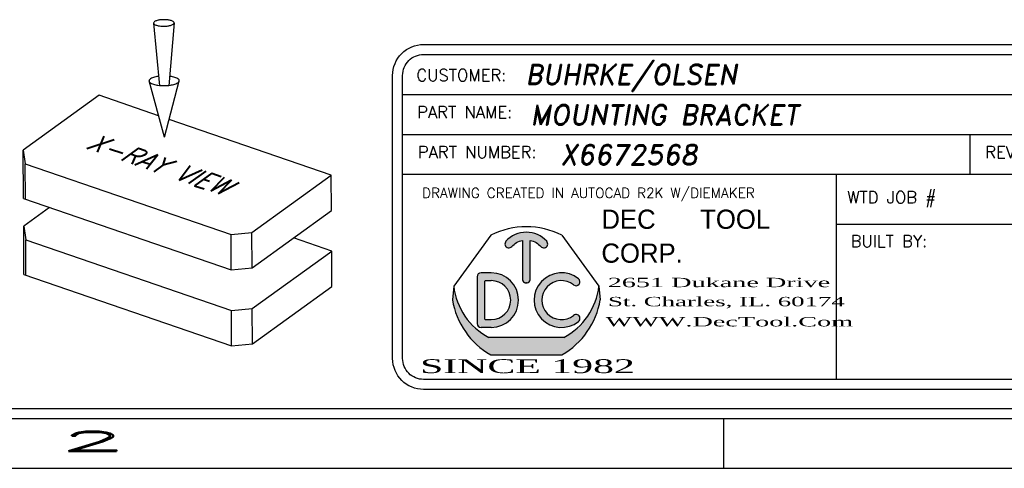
# Model space of a CAD drawing. Header units: inches. Extents: x 1687 to 2505, y -239 to -56.
# Tile 192 of 256: x 1855.67 to 1860.59, y -92.46 to -90.22. Entities that reach past the tile are written whole.
import ezdxf
from ezdxf.enums import TextEntityAlignment as Align

# ---------------------------------------------------------------- set-up
doc = ezdxf.new("R2010")
doc.units = ezdxf.units.IN
doc.header["$LTSCALE"] = 0.5
doc.header["$MEASUREMENT"] = 0
for name, color, linetype in [('BORDER', 7, 'Continuous'), ('DSS-M-S', 53, 'Continuous'), ('DST-M-S', 53, 'Continuous'), ('SID-M-D', 42, 'Continuous'), ('SID-M-S', 105, 'Continuous')]:
    doc.layers.add(name, color=color, linetype=linetype)
doc.styles.add('DARREN', font='dutchi.ttf')
doc.styles.add('PTI', font='romand.shx', dxfattribs={"oblique": 10})
doc.styles.add('R', font='ROMAND.SHX')
doc.styles.add('ROMANS', font='ROMANS.shx', dxfattribs={"height": 0.125})
doc.styles.add('S', font='romans.shx')
doc.styles.add('TITTLE', font='vinet.ttf')

# ---------------------------------------------------------------- blocks, each defined once
blk = doc.blocks.new('*U43')
at = {"layer": 'SID-M-S'}
for p, q in [((-34.00000000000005, -0.2500000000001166), (-1.13242748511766e-14, -0.2499999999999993)), ((-34.00000000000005, -0.3000000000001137), (-1.13242748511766e-14, -0.3)), ((-4.999999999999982, -0.300000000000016), (-4.999999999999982, -0.5500000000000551)), ((-34.00000000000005, -0.550000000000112), (2.886579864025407e-15, -0.55))]:
    blk.add_line(p, q, dxfattribs=at)
at = {"layer": 'SID-M-D', "style": 'R', "width": 4}
blk.add_text('2', height=0.09999999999, dxfattribs=at).set_placement((-8.327455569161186, -0.4642842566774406))
blk = doc.blocks.new('JM_TITTLE_BOX_SID')
at = {"layer": 'SID-M-S'}
h = blk.add_hatch(color=5, dxfattribs=at)
edge = h.paths.add_edge_path()
edge.add_arc((-5.986244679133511, 0.4950859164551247), 0.09767006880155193, 101.536958, 138.1897)
edge.add_arc((-6.073603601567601, 0.5732219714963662), 0.01953401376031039, 138.1897, 318.1897, ccw=False)
edge.add_arc((-5.986244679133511, 0.4950859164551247), 0.1367380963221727, 41.810299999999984, 138.1897, ccw=False)
edge.add_arc((-5.898875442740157, 0.5732104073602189), 0.01953401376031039, -138.1439400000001, 41.85608500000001, ccw=False)
edge.add_arc((-5.986244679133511, 0.4950859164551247), 0.09767006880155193, 41.791991, 78.46304)
edge.add_line((-5.966710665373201, 0.5907825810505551), (-5.966710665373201, 0.3974164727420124))
edge.add_arc((-5.986244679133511, 0.3974139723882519), 0.01953401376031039, -180.0073369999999, 0.0073369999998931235, ccw=False)
edge.add_line((-6.005778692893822, 0.3974164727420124), (-6.005778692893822, 0.5907825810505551))
h = blk.add_hatch(color=5, dxfattribs=at)
h.paths.add_polyline_path([(-6.162050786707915, 0.4286702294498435), (-6.212839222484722, 0.4286702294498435, 0.4142135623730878), (-6.232373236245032, 0.4091362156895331), (-6.232373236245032, 0.1747280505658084, 0.4142135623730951), (-6.212839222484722, 0.155194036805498), (-6.162050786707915, 0.155194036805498, 1)])
h.paths.add_polyline_path([(-6.162050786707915, 0.1942620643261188), (-6.190179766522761, 0.1942620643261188, -0.4142135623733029), (-6.193305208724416, 0.1973875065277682), (-6.193305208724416, 0.3864767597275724, -0.4142135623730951), (-6.190179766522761, 0.3896022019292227), (-6.162050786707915, 0.3896022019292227, -1)], flags=16)
for color, points in [(5, [(-5.725074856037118, 0.3987513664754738, 2.079481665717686), (-5.725054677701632, 0.1851290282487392, 0.9974867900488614), (-5.749474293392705, 0.2156248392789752, -2.078486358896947), (-5.749497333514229, 0.3682578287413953, 0.9974776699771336)]), (44, [(-5.616542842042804, 0.293125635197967), (-5.622835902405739, 0.3623491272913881), (-5.622835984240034, 0.3623492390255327, -0.2467035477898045), (-5.799307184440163, 0.1044056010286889), (-6.173182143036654, 0.1044056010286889, -0.2467035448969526), (-6.349653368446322, 0.3623492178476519), (-6.349653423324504, 0.3623491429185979), (-6.355946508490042, 0.2931255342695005, 0.2250527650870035), (-6.164615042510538, 0.01845576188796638), (-5.807874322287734, 0.01845577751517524, 0.2250528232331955)])]:
    blk.add_hatch(color=color, dxfattribs=at).paths.add_polyline_path(points)
for p, q in [((-6.604933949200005, 1.32165344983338), (0.1049989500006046, 1.32165344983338)), ((-6.604933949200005, 1.121655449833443), (0.1049989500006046, 1.121655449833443)), ((-3.766880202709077, 0.9216574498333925), (-3.766880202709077, 1.121655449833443)), ((-6.604933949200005, 0.9216574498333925), (0.1049989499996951, 0.9216574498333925)), ((-4.43498749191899, -0.1049989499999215), (-4.43498749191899, 0.9216574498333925)), ((-4.43498749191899, 0.6716599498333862), (0.1049989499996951, 0.6716599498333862)), ((-6.232373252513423, 0.4091362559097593), (-6.232373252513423, 0.1747280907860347)), ((-6.162050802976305, 0.4286702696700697), (-6.212839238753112, 0.4286702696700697)), ((-6.349653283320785, 0.3623490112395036), (-6.355946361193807, 0.2931254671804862)), ((-6.193305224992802, 0.1973875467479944), (-6.193305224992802, 0.3864767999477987)), ((-6.190179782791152, 0.3896022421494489), (-6.162050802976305, 0.3896022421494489)), ((-5.622835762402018, 0.3623490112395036), (-5.616542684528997, 0.2931254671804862)), ((-6.162050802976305, 0.1551940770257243), (-6.212839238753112, 0.1551940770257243)), ((-6.190179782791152, 0.1942621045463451), (-6.162050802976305, 0.1942621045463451)), ((-5.799306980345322, 0.1044056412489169), (-6.17318206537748, 0.1044056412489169))]:
    blk.add_line(p, q, dxfattribs=at)
at = {"layer": 'SID-M-S', "color": 44}
for p, q in [((-6.163350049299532, 0.6167221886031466), (-6.349653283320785, 0.3623490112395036)), ((-5.809139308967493, 0.6167221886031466), (-5.622835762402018, 0.3623490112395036))]:
    blk.add_line(p, q, dxfattribs=at)
at = {"layer": 'SID-M-S', "linetype": 'Continuous'}
blk.add_line((-6.164614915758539, 0.01845566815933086), (-5.807874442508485, 0.01845566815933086), dxfattribs=at)
at = {"layer": 'SID-M-S'}
for points in [[(1.261213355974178e-13, -0.1549984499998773), (-6.499934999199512, -0.1549984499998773, -0.414213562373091), (-6.654933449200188, 1.163513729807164e-13), (-6.654933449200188, 1.416652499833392, -0.4142135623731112), (-6.499934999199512, 1.571650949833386), (1.261213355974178e-13, 1.571650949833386, -0.4142135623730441), (0.1549984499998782, 1.416652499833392), (0.1549984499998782, 1.163513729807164e-13, -0.4142135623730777)], [(1.261213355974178e-13, -0.1049989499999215), (-6.499934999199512, -0.1049989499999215, -0.4142135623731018), (-6.604933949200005, 1.163513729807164e-13), (-6.604933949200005, 1.416652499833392, -0.4142135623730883), (-6.499934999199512, 1.52165144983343), (1.261213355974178e-13, 1.52165144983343, -0.414213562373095), (0.1049989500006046, 1.416652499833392), (0.1049989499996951, 1.163513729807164e-13, -0.414213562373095)]]:
    blk.add_lwpolyline(points, format="xyb", close=True, dxfattribs=at)
for points in [[(-5.913425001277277, 0.5601760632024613, 1), (-5.884326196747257, 0.5862444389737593, 0.4472140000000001), (-6.088163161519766, 0.5862444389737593)], [(-6.059043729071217, 0.5601991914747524, -0.161305), (-6.005778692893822, 0.5907825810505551), (-6.005778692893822, 0.3974164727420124, 1.000128), (-5.966710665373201, 0.3974164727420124), (-5.966710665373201, 0.5907825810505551, -0.161387), (-5.913425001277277, 0.5601760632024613)]]:
    blk.add_lwpolyline(points, format="xyb", dxfattribs=at)
at = {"layer": 'SID-M-S', "color": 44}
blk.add_arc((-5.986244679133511, 0.2684913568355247), 0.3906802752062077, 63.04274999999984, 116.9573, dxfattribs=at)
at = {"layer": 'SID-M-S'}
for centre, radius, start, end in [((-6.073603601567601, 0.5732219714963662), 0.01953401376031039, 138.1896999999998, 318.1897), ((-6.212839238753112, 0.4091362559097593), 0.01953401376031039, 90.00001999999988, 180), ((-6.162050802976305, 0.291932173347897), 0.1367380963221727, 270, 90), ((-5.810438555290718, 0.291932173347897), 0.1367380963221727, 51.37019699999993, 308.6138100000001), ((-5.737324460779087, 0.3835354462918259), 0.01953401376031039, 231.3559519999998, 51.16382900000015), ((-6.015936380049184, 0.4013226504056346), 0.3359850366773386, 186.6612, 242.0944999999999), ((-6.190179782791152, 0.3864767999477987), 0.003125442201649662, 90, 180), ((-6.162050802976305, 0.291932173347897), 0.09767006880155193, 270, 90), ((-5.810438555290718, 0.291932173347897), 0.09767006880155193, 51.39486399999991, 308.5955999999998), ((-5.95655297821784, 0.4013226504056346), 0.3359850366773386, 297.9055, 353.3388), ((-5.970617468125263, 0.3575664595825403), 0.3906802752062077, 189.494, 240.2271), ((-6.00187189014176, 0.3575664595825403), 0.3906802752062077, 299.7728999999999, 350.506), ((-6.190179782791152, 0.1973875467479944), 0.003125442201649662, 180, 270), ((-5.737302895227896, 0.2003460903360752), 0.01953401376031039, 308.387747, 128.676102), ((-6.212839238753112, 0.1747280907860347), 0.01953401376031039, 180, 270)]:
    blk.add_arc(centre, radius, start, end, dxfattribs=at)
blk.add_point((-5.986244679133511, 0.3778818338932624), dxfattribs=at)
at = {"layer": 'SID-M-D'}
for s, height, style, p in [('CUSTOMER:', 0.0599994, 'ROMANS', (-6.536056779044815, 1.387915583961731)), ('PART NAME:', 0.0599994, 'ROMANS', (-6.532393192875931, 1.203028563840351)), ('PART NUMBER:', 0.0599994, 'ROMANS', (-6.528821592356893, 1.003030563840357)), ('REV:', 0.0599994, 'ROMANS', (-3.690767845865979, 1.003030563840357)), ('DRAWING CREATED IN AUTOCAD R2K W/DIEMAKER', 0.04999949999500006, 'R', (-6.508079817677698, 0.8033374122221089)), ('WTD JOB #', 0.0599994, 'ROMANS', (-4.381535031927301, 0.7766631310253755)), ('BUILT BY:', 0.0599994, 'ROMANS', (-4.363988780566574, 0.5573605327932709))]:
    blk.add_text(s, height=height, dxfattribs=dict(at, style=style)).set_placement(p)
at = {"layer": 'SID-M-D', "style": 'PTI', "oblique": 10}
for tag, p in [('CUSTOMER', (-5.990553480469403, 1.371591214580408)), ('DIEDATAINFO', (-2.18746001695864, 1.371591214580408)), ('PARTDESCRIPTION', (-5.966376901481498, 1.169693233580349)), ('00-00-00', (-1.009105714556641, 1.167793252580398)), ('PARTNUMBER', (-5.81595049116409, 0.9696952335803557)), ('REV', (-3.360356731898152, 0.9696952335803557)), ('SCALE', (-2.520436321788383, 0.9677952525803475)), ('SH', (-0.8571950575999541, 0.9677952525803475)), ('SHX', (-0.4057438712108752, 0.9677952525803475)), ('WTD', (-3.839149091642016, 0.7480887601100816)), ('TOOL', (-2.472915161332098, 0.7480887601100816)), ('JOB', (-0.9225366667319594, 0.7480887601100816))]:
    blk.add_attdef(tag, p, '', height=0.09999900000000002, dxfattribs=at)
blk.add_attdef('BUILT', text='', height=0.2499630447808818, dxfattribs=at).set_placement((-2.336101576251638, 0.2076912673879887), align=Align.CENTER)
at = {"layer": 'SID-M-S', "color": 44, "style": 'TITTLE'}
for s, p in [('DEC', (-5.610695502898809, 0.6488078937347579)), ('TOOL', (-5.116590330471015, 0.6488078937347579)), ('CORP.', (-5.610695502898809, 0.4791041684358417))]:
    blk.add_text(s, height=0.09613037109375, dxfattribs=at).set_placement(p)
at = {"layer": 'SID-M-S', "color": 44, "style": 'DARREN'}
for s, height, width, p in [('2651 Dukane Drive', 0.04671936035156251, 2, (-5.579307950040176, 0.356817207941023)), ('St. Charles, IL. 60174', 0.04671936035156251, 1.9, (-5.577648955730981, 0.2612505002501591)), ('WWW.DecTool.Com', 0.04671936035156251, 2, (-5.590066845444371, 0.1603595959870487)), ('SINCE 1982', 0.06921386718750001, 2, (-6.517871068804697, -0.07335393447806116))]:
    blk.add_text(s, height=height, dxfattribs=dict(at, width=width)).set_placement(p)
blk = doc.blocks.new('DMBLK003')
at = {"layer": 'DSS-M-S', "color": 7}
for p, q in [((-2.257677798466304, 3.372395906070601), (-2.197527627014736, 2.743365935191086)), ((-2.052454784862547, 3.373592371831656), (-2.105266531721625, 2.743903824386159)), ((-2.148400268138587, 2.229608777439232), (-2.302836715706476, 2.792818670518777)), ((-2.148400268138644, 2.229608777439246), (-2.000541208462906, 2.794581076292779)), ((-2.803260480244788, 2.648749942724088), (-3.561599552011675, 2.100536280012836)), ((-2.207174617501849, 2.443951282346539), (-2.803260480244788, 2.648749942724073)), ((-0.4799575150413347, 1.850527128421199), (-2.101781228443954, 2.407741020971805)), ((-3.558772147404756, 1.615567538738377), (-3.561599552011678, 2.100536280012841)), ((-3.561599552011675, 2.100536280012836), (-3.541300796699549, 1.963918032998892)), ((-3.541300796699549, 1.963918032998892), (-1.482980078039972, 1.256735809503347)), ((-3.539230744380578, 1.608853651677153), (-3.541300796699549, 1.963918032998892)), ((-1.274181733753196, 1.276371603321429), (-0.4799575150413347, 1.850527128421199)), ((-0.4778874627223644, 1.495462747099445), (-0.4799575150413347, 1.850527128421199)), ((-3.558772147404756, 1.615567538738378), (-1.480910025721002, 0.9016714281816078)), ((-3.297832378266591, 1.525915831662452), (-3.557156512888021, 1.338446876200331)), ((-1.272111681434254, 0.9213072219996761), (-0.4778874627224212, 1.495462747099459)), ((-3.554329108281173, 0.8534781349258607), (-3.557156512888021, 1.338446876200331)), ((-3.557156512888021, 1.338446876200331), (-3.536857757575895, 1.20182862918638)), ((-3.536857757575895, 1.20182862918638), (-1.478537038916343, 0.4946464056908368)), ((-3.534787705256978, 0.8467642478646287), (-3.536857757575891, 1.201828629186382)), ((-1.482980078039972, 1.256735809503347), (-1.274181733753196, 1.276371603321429)), ((-1.48091002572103, 0.9016714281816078), (-1.482980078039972, 1.256735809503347)), ((-1.272111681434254, 0.9213072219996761), (-1.274181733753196, 1.276371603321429)), ((-0.4755144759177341, 1.088437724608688), (-0.8587735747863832, 1.220114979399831)), ((-1.269738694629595, 0.5142821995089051), (-0.4755144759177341, 1.088437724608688)), ((-0.4734444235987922, 0.7333733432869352), (-0.4755144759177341, 1.088437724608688)), ((-1.48091002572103, 0.9016714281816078), (-1.272111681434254, 0.9213072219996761)), ((-3.554329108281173, 0.8534781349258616), (-1.476466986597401, 0.1395820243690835)), ((-1.267668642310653, 0.1592178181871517), (-0.4734444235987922, 0.7333733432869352)), ((-1.478537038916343, 0.4946464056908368), (-1.269738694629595, 0.5142821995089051)), ((-1.476466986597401, 0.1395820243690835), (-1.478537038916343, 0.4946464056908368)), ((-1.267668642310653, 0.1592178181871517), (-1.269738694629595, 0.5142821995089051)), ((-1.476466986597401, 0.1395820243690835), (-1.267668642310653, 0.1592178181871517))]:
    blk.add_line(p, q, dxfattribs=at)
blk.add_lwpolyline([(-2.257677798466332, 3.372395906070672, 0.233276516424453), (-2.252722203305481, 3.362498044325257, 0.08686546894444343), (-2.227461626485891, 3.349508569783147, 0.04420464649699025), (-2.196912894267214, 3.342891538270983, 0.03270883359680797), (-2.154782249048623, 3.340379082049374, 0.03270883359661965), (-2.112683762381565, 3.343382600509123, 0.04420464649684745), (-2.082214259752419, 3.350355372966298, 0.08686546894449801), (-2.057106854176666, 3.363638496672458, 0.2332765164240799), (-2.052267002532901, 3.37359346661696, 0.2332765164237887), (-2.057222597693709, 3.383491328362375, 0.0868654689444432), (-2.082483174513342, 3.396480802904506, 0.04420464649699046), (-2.113031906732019, 3.403097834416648, 0.03270883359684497), (-2.15516255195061, 3.405610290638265, 0.03270883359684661), (-2.19726103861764, 3.402606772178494, 0.04420464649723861), (-2.227730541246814, 3.395633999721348, 0.08686546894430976), (-2.252837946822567, 3.382350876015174, 0.2332765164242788)], format="xyb", close=True, dxfattribs=at)
for points in [[(-2.206598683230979, 2.838227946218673, 0.003885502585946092), (-2.213923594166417, 2.837278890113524, 0.04420464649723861), (-2.258764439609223, 2.827017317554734, 0.08686546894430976), (-2.295714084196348, 2.807469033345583, 0.2332765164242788), (-2.302836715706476, 2.79281867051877, 0.233276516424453)], [(-2.302836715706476, 2.79281867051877, 0.233276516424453), (-2.295543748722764, 2.778252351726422, 0.08686546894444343), (-2.258368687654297, 2.759136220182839, 0.04420464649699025), (-2.213411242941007, 2.749398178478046, 0.03270883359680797), (-2.151409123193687, 2.745700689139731, 0.03270883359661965), (-2.089454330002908, 2.750120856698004, 0.04420464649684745), (-2.044613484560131, 2.760382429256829, 0.08686546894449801), (-2.00766383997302, 2.77993071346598, 0.2332765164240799), (-2.000541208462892, 2.794581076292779, 0.2332765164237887), (-2.00783417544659, 2.809147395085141, 0.0868654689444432), (-2.045009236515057, 2.828263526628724, 0.04420464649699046), (-2.089966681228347, 2.838001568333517, 0.003885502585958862), (-2.097302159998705, 2.838865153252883, 0.03270883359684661)]]:
    blk.add_lwpolyline(points, format="xyb", dxfattribs=at)
at = {"layer": 'BORDER', "color": 2, "extrusion": (-0.005048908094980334, 0.8660106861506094, 0.4999999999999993), "style": 'S', "width": 0.7}
blk.add_text('X-RAY VIEW', height=0.3, rotation=145.0000000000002, dxfattribs=at).set_placement((2.935829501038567, -0.2807326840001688, 2.307999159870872))

msp = doc.modelspace()

# ---------------------------------------------------------------- block references
at = {"layer": 'DST-M-S', "xscale": 0.5, "yscale": 0.5, "zscale": 0.5}
msp.add_blockref('DMBLK003', (1857.466762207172, -91.92142172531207), dxfattribs=at)
at = {"layer": 'SID-M-D'}
msp.add_blockref('*U43', (1864.188721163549, -91.91426463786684), dxfattribs=at)
at = {"layer": 'SID-M-S'}
ref = msp.add_blockref('JM_TITTLE_BOX_SID', (1864.188721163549, -91.91426463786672), dxfattribs=at)
ref.add_attrib('CUSTOMER', 'BUHRKE/OLSEN', (1858.19816768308, -90.54267342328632), dxfattribs={"layer": 'SID-M-D', "height": 0.09999900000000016, "style": 'PTI', "oblique": 9.999999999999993})
ref.add_attrib('PARTDESCRIPTION', 'MOUNTING BRACKET', (1858.222344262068, -90.74457140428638), dxfattribs={"layer": 'SID-M-D', "height": 0.09999900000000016, "style": 'PTI', "oblique": 9.999999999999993})
ref.add_attrib('PARTNUMBER', 'X6672568', (1858.372770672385, -90.94456940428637), dxfattribs={"layer": 'SID-M-D', "height": 0.09999900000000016, "style": 'PTI', "oblique": 9.999999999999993})

doc.saveas('drawing.dxf')
